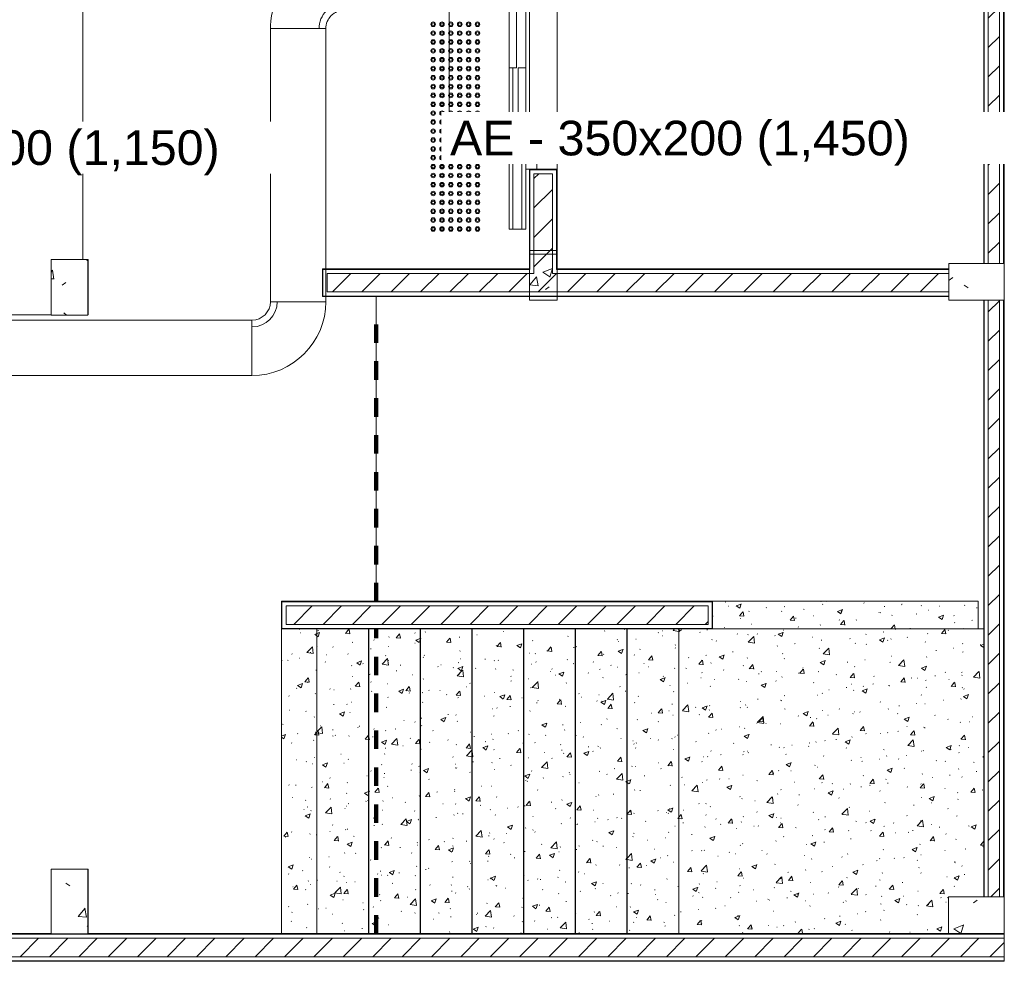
# Model space of a CAD drawing. Header units: metres. Extents: x 2.9 to 42.3, y -72.9 to -49.3.
# Tile 256 of 256: x 34.8 to 40.2, y -71.9 to -66.8. Entities that reach past the tile are written whole.
import ezdxf

# ---------------------------------------------------------------- set-up
doc = ezdxf.new("R2010")
doc.units = ezdxf.units.M
doc.linetypes.add('Traço', pattern=[0.006, 0.003, -0.003])
doc.linetypes.add('Traço_2_', pattern=[0.006, 0.003, -0.003])
doc.layers.add('A-AREA', color=4, linetype='Traço', lineweight=100, true_color=0x00ffff)
doc.layers.add('M-HVAC-DUCT-IDEN', color=1, linetype='Continuous', lineweight=9, true_color=0xff0000)
for name, color, linetype, lineweight in [('A-COLS', 7, 'Continuous', 18), ('A-FLOR', 7, 'Continuous', 18), ('A-GENM', 7, 'Continuous', 18), ('A-WALL', 7, 'Continuous', 18), ('A-WALL-PATT', 7, 'Continuous', 18), ('DUTOS', 7, 'Continuous', 18), ('M-HVAC-DUCT', 7, 'Continuous', 18), ('Q-SPCQ', 7, 'Continuous', 18), ('S-COLS', 7, 'Continuous', 18), ('S-STRS', 7, 'Continuous', 18)]:
    doc.layers.add(name, color=color, linetype=linetype, lineweight=lineweight)
doc.styles.add('Arial_1', font='arial.ttf', dxfattribs={"height": 0.1875})
pattern_1 = [(50, (21.555, -62.929), (0.5465545, -0.047815), [0.05715, -0.62865]), (355, (21.555, -62.929), (-0.105728, 0.573166), [0.04572, -0.50292]), (100.451, (21.601, -62.933), (0.440828, 0.525349), [0.04857, -0.53427]), (46.184, (21.555, -62.776), (0.813237, -0.12613), [0.08573, -0.94298]), (96.636, (21.623, -62.787), (0.712212, 0.742287), [0.07286, -0.80141]), (351.184, (21.555, -62.776), (0.712217, 0.742274), [0.06858, -0.75438]), (21, (21.631, -62.814), (0.454846, -0.306795), [0.05715, -0.62865]), (326, (21.631, -62.814), (0.185405, 0.55256), [0.04572, -0.50292]), (71.451, (21.669, -62.84), (0.640251, 0.245763), [0.04857, -0.53427]), (37.5, (21.555, -62.929), (0.009261, 0.2536672), [0.02515, -0.47168, 0.02515, -0.48539, -0.50482]), (37.5, (21.555, -62.929), (0.009261, 0.2536672), [-1.007, 0.02515, -0.47968]), (7.5, (21.555, -62.929), (0.2004558, 0.300546), [0.02515, -0.26594, 0.02515, -0.46025, -0.1924]), (7.5, (21.555, -62.929), (0.2004558, 0.300546), [-0.77648, 0.02515, -0.16726]), (327.5, (21.385, -62.929), (0.4067682, -0.0171882), [0.02515, -0.16535, 0.02515, -0.56921, -0.78867]), (327.5, (21.385, -62.929), (0.4067682, -0.0171882), [-0.78486, 0.02515, -0.76352]), (317.5, (21.309, -62.929), (0.444383, 0.0762794), [0.02515, -0.2225, 0.02515, -0.36957, -0.56007]), (317.5, (21.309, -62.929), (0.444383, 0.0762794), [-0.64237, 0.02515, -0.53492])]
pattern_2 = [(45, (21.555, -62.929), (-0.0795495, 0.0795495), [])]
pattern_3 = [(50, (21.555, -62.929), (0.273274, -0.0239114), [0.02858, -0.31433]), (355, (21.555, -62.929), (-0.0528634, 0.286588), [0.02286, -0.25146]), (100.451, (21.578, -62.931), (0.220418, 0.2626804), [0.02429, -0.26714]), (46.184, (21.555, -62.853), (0.4066185, -0.0630575), [0.04286, -0.47149]), (96.636, (21.589, -62.858), (0.3561065, 0.371139), [0.03643, -0.4007]), (351.184, (21.555, -62.853), (0.356108, 0.371137), [0.03429, -0.37719]), (21, (21.593, -62.872), (0.2274184, -0.1533992), [0.02858, -0.31433]), (326, (21.593, -62.872), (0.0927052, 0.276284), [0.02286, -0.25146]), (71.451, (21.612, -62.884), (0.3201318, 0.1228847), [0.02429, -0.26714]), (37.5, (21.555, -62.929), (0.0046375, 0.12683267), [0.00251, -0.2459, 0.00251, -0.25276, -0.25241]), (37.5, (21.555, -62.929), (0.0046375, 0.12683267), [-0.50368, 0.00251, -0.2499]), (7.5, (21.555, -62.929), (0.1002335, 0.1502687), [0.00251, -0.14303, 0.00251, -0.24018, -0.0962]), (7.5, (21.555, -62.929), (0.1002335, 0.1502687), [-0.38824, 0.00251, -0.09369]), (327.5, (21.47, -62.929), (0.2033841, -0.0085941), [0.00251, -0.09274, 0.00251, -0.29467, -0.39433]), (327.5, (21.47, -62.929), (0.2033841, -0.0085941), [-0.39243, 0.00251, -0.39182]), (317.5, (21.432, -62.929), (0.2221916, 0.0381397), [0.00251, -0.12131, 0.00251, -0.19484, -0.28004]), (317.5, (21.432, -62.929), (0.2221916, 0.0381397), [-0.32118, 0.00251, -0.27752])]

# ---------------------------------------------------------------- blocks, each defined once
blk = doc.blocks.new('Paredes 15 - Paredes 6-6874455-2PAV')
at = {"layer": 'A-WALL', "color": 253, "true_color": 0xaaaaaa}
for p, q in [((35.179, -68.1426), (35.179, -57.7855)), ((34.6123, -68.442), (35.0073, -68.442))]:
    blk.add_line(p, q, dxfattribs=at)
blk = doc.blocks.new('Concreto-Retangular-Coluna - 20 X 35-8710673-2PAV')
at = {"layer": 'S-COLS', "true_color": 0xaaaaaa}
h = blk.add_hatch(dxfattribs=at)
h.set_pattern_fill('FP_12', color=253, style=0, pattern_type=2)
h.set_pattern_definition([(50, (-13.552, 8.69), (0.546555, -0.047815), [0.05715, -0.62865]), (355, (-13.552, 8.69), (-0.105728, 0.573166), [0.04572, -0.50292]), (100.451, (-13.507, 8.686), (0.440828, 0.525349), [0.04857, -0.53427]), (46.184, (-13.552, 8.842), (0.813237, -0.12613), [0.08572, -0.94297]), (96.636, (-13.485, 8.832), (0.71221, 0.742287), [0.07286, -0.80141]), (351.184, (-13.552, 8.842), (0.712217, 0.742274), [0.06858, -0.75438]), (21, (-13.476, 8.804), (0.454846, -0.306795), [0.05715, -0.62865]), (326, (-13.476, 8.804), (0.185405, 0.55256), [0.04572, -0.50292]), (71.451, (-13.438, 8.779), (0.640251, 0.245763), [0.04857, -0.53427]), (37.5, (-13.552, 8.69), (0.009261, 0.2536672), [0.02515, -0.47168, 0.02515, -0.48539, -0.50482]), (37.5, (-13.552, 8.69), (0.009261, 0.2536672), [-1.007, 0.02515, -0.47968]), (7.5, (-13.552, 8.69), (0.200456, 0.300546), [0.02515, -0.26594, 0.02515, -0.46025, -0.1924]), (7.5, (-13.552, 8.69), (0.200456, 0.300546), [-0.77648, 0.02515, -0.16726]), (327.5, (-13.722, 8.69), (0.4067682, -0.0171882), [0.02515, -0.16535, 0.02515, -0.56921, -0.78867]), (327.5, (-13.722, 8.69), (0.4067682, -0.0171882), [-0.78486, 0.02515, -0.76352]), (317.5, (-13.798, 8.69), (0.444383, 0.0762794), [0.02515, -0.2225, 0.02515, -0.36957, -0.56007]), (317.5, (-13.798, 8.69), (0.444383, 0.0762794), [-0.64237, 0.02515, -0.53492])])
h.paths.add_polyline_path([(0.1, -0.175), (0.1, 0.175), (-0.1, 0.175), (-0.1, -0.175)])
at = {"layer": 'S-COLS', "color": 253, "true_color": 0xaaaaaa}
for p, q in [((0.1, 0.175), (-0.1, 0.175)), ((-0.1, 0.175), (-0.1, -0.175)), ((0.1, -0.175), (0.1, 0.175)), ((-0.1, -0.175), (0.1, -0.175))]:
    blk.add_line(p, q, dxfattribs=at)
blk = doc.blocks.new('Concreto-Retangular-Coluna - 20 X 30-8586325-2PAV')
at = {"layer": 'S-COLS', "true_color": 0xaaaaaa}
h = blk.add_hatch(dxfattribs=at)
h.set_pattern_fill('FP_13', color=253, style=0, pattern_type=2)
h.set_pattern_definition([(320, (8.765, 18.463), (-0.047815, -0.546555), [0.05715, -0.62865]), (265, (8.765, 18.463), (0.573166, 0.105728), [0.04572, -0.50292]), (10.451, (8.761, 18.417), (0.525349, -0.440828), [0.04857, -0.53427]), (316.184, (8.917, 18.463), (-0.12613, -0.813237), [0.08572, -0.94297]), (6.636, (8.906, 18.395), (0.742287, -0.712212), [0.07286, -0.80141]), (261.184, (8.917, 18.463), (0.742274, -0.712217), [0.06858, -0.75438]), (291, (8.879, 18.386), (-0.306795, -0.454846), [0.05715, -0.62865]), (236, (8.879, 18.386), (0.55256, -0.185405), [0.04572, -0.50292]), (341.451, (8.853, 18.348), (0.245763, -0.640251), [0.04857, -0.53427]), (307.5, (8.765, 18.463), (0.2536672, -0.009261), [0.02515, -0.47168, 0.02515, -0.48539, -0.50482]), (307.5, (8.765, 18.463), (0.2536672, -0.009261), [-1.007, 0.02515, -0.47968]), (277.5, (8.765, 18.463), (0.300546, -0.2004558), [0.02515, -0.26594, 0.02515, -0.46025, -0.19241]), (277.5, (8.765, 18.463), (0.300546, -0.2004558), [-0.77648, 0.02515, -0.16726]), (237.5, (8.765, 18.633), (-0.0171882, -0.4067682), [0.02515, -0.16535, 0.02515, -0.56921, -0.78867]), (237.5, (8.765, 18.633), (-0.0171882, -0.4067682), [-0.78486, 0.02515, -0.76352]), (227.5, (8.765, 18.709), (0.0762794, -0.444383), [0.02515, -0.2225, 0.02515, -0.36957, -0.56007]), (227.5, (8.765, 18.709), (0.0762794, -0.444383), [-0.64237, 0.02515, -0.53492])])
h.paths.add_polyline_path([(-0.1, -0.15), (0.1, -0.15), (0.1, 0.15), (-0.1, 0.15)])
at = {"layer": 'S-COLS', "color": 253, "true_color": 0xaaaaaa}
for p, q in [((0.1, 0.15), (-0.1, 0.15)), ((-0.1, 0.15), (-0.1, -0.15)), ((0.1, -0.15), (0.1, 0.15)), ((-0.1, -0.15), (0.1, -0.15))]:
    blk.add_line(p, q, dxfattribs=at)
blk = doc.blocks.new('Concreto-Retangular-Coluna - 20 X 30-8706938-2PAV')
at = {"layer": 'S-COLS', "true_color": 0xaaaaaa}
h = blk.add_hatch(dxfattribs=at)
h.set_pattern_fill('FP_14', color=253, style=0, pattern_type=2)
h.set_pattern_definition([(320, (5.334, 18.463), (-0.047815, -0.546555), [0.05715, -0.62865]), (265, (5.334, 18.463), (0.573166, 0.105728), [0.04572, -0.50292]), (10.451, (5.33, 18.418), (0.525349, -0.440828), [0.04857, -0.53427]), (316.184, (5.487, 18.463), (-0.12613, -0.813237), [0.08572, -0.94297]), (6.636, (5.476, 18.395), (0.742287, -0.712212), [0.07286, -0.80141]), (261.184, (5.487, 18.463), (0.742274, -0.712217), [0.06858, -0.75438]), (291, (5.448, 18.387), (-0.306795, -0.454846), [0.05715, -0.62865]), (236, (5.448, 18.387), (0.55256, -0.185405), [0.04572, -0.50292]), (341.451, (5.423, 18.349), (0.245763, -0.640251), [0.04857, -0.53427]), (307.5, (5.334, 18.463), (0.2536672, -0.009261), [0.02515, -0.47168, 0.02515, -0.48539, -0.50482]), (307.5, (5.334, 18.463), (0.2536672, -0.009261), [-1.007, 0.02515, -0.47968]), (277.5, (5.334, 18.463), (0.300546, -0.2004558), [0.02515, -0.26594, 0.02515, -0.46025, -0.19241]), (277.5, (5.334, 18.463), (0.300546, -0.2004558), [-0.77648, 0.02515, -0.16726]), (237.5, (5.334, 18.633), (-0.0171882, -0.4067682), [0.02515, -0.16535, 0.02515, -0.56921, -0.78867]), (237.5, (5.334, 18.633), (-0.0171882, -0.4067682), [-0.78486, 0.02515, -0.76352]), (227.5, (5.334, 18.709), (0.0762794, -0.444383), [0.02515, -0.2225, 0.02515, -0.36957, -0.56007]), (227.5, (5.334, 18.709), (0.0762794, -0.444383), [-0.64237, 0.02515, -0.53492])])
h.paths.add_polyline_path([(-0.1, -0.15), (0.1, -0.15), (0.1, 0.15), (-0.1, 0.15)])
at = {"layer": 'S-COLS', "color": 253, "true_color": 0xaaaaaa}
for p, q in [((0.1, 0.15), (-0.1, 0.15)), ((-0.1, 0.15), (-0.1, -0.15)), ((0.1, -0.15), (0.1, 0.15)), ((-0.1, -0.15), (0.1, -0.15))]:
    blk.add_line(p, q, dxfattribs=at)
blk = doc.blocks.new('Concreto-Retangular-Coluna - 20 X 30-V42-2PAV')
at = {"layer": 'S-COLS', "true_color": 0xaaaaaa}
h = blk.add_hatch(dxfattribs=at)
h.set_pattern_fill('FP_25', color=253, style=0, pattern_type=2)
h.set_pattern_definition([(230, (13.552, -5.364), (-0.546555, 0.047815), [0.05715, -0.62865]), (175, (13.552, -5.364), (0.105728, -0.573166), [0.04572, -0.50292]), (280.451, (13.507, -5.36), (-0.440828, -0.52535), [0.04857, -0.53427]), (226.184, (13.552, -5.516), (-0.813237, 0.12613), [0.08572, -0.94297]), (276.636, (13.485, -5.506), (-0.71221, -0.742287), [0.07286, -0.80141]), (171.184, (13.552, -5.516), (-0.712217, -0.742274), [0.06858, -0.75438]), (201, (13.476, -5.478), (-0.454846, 0.306795), [0.05715, -0.62865]), (146, (13.476, -5.478), (-0.185405, -0.55256), [0.04572, -0.50292]), (251.451, (13.438, -5.453), (-0.64025, -0.245763), [0.04857, -0.53427]), (217.5, (13.552, -5.364), (-0.009261, -0.2536672), [0.02515, -0.47168, 0.02515, -0.48539, -0.50483]), (217.5, (13.552, -5.364), (-0.009261, -0.2536672), [-1.007, 0.02515, -0.47968]), (187.5, (13.552, -5.364), (-0.200456, -0.300546), [0.02515, -0.26594, 0.02515, -0.46025, -0.19241]), (187.5, (13.552, -5.364), (-0.200456, -0.300546), [-0.77648, 0.02515, -0.16726]), (147.5, (13.722, -5.364), (-0.4067682, 0.0171882), [0.02515, -0.16535, 0.02515, -0.56921, -0.78867]), (147.5, (13.722, -5.364), (-0.4067682, 0.0171882), [-0.78486, 0.02515, -0.76352]), (137.5, (13.798, -5.364), (-0.444383, -0.076279), [0.02515, -0.2225, 0.02515, -0.36957, -0.56007]), (137.5, (13.798, -5.364), (-0.444383, -0.076279), [-0.64237, 0.02515, -0.53492])])
h.paths.add_polyline_path([(0.1, 0.15), (-0.1, 0.15), (-0.1, -0.15), (0.1, -0.15)])
at = {"layer": 'S-COLS', "color": 253, "true_color": 0xaaaaaa}
for p, q in [((0.1, 0.15), (-0.1, 0.15)), ((-0.1, 0.15), (-0.1, -0.15)), ((0.1, -0.15), (0.1, 0.15)), ((-0.1, -0.15), (0.1, -0.15))]:
    blk.add_line(p, q, dxfattribs=at)
blk = doc.blocks.new('Escadas 3 - Escadas 1-8392884-2PAV')
at = {"layer": 'S-STRS', "true_color": 0xc2c2c2}
h = blk.add_hatch(dxfattribs=at)
h.set_pattern_fill('FP_26', color=9, style=0, pattern_type=2)
h.set_pattern_definition(pattern_3)
h.paths.add_polyline_path([(40.0281, -70.1431), (40.0281, -69.9931), (38.5898, -69.9931), (38.5898, -70.1431), (39.8406, -70.1431)])
h = blk.add_hatch(dxfattribs=at)
h.set_pattern_fill('FP_26', color=9, style=0, pattern_type=2)
h.set_pattern_definition(pattern_3)
h.paths.add_polyline_path([(36.4459, -71.7931), (36.4459, -70.1431), (36.2548, -70.1431), (36.2548, -71.7931)])
h = blk.add_hatch(dxfattribs=at)
h.set_pattern_fill('FP_26', color=9, style=0, pattern_type=2)
h.set_pattern_definition(pattern_3)
h.paths.add_polyline_path([(36.7259, -71.7931), (36.7259, -70.1431), (36.4472, -70.1431), (36.4472, -71.7931)])
h = blk.add_hatch(dxfattribs=at)
h.set_pattern_fill('FP_26', color=9, style=0, pattern_type=2)
h.set_pattern_definition(pattern_3)
h.paths.add_polyline_path([(37.0059, -71.7931), (37.0059, -70.1431), (36.7272, -70.1431), (36.7272, -71.7931)])
h = blk.add_hatch(dxfattribs=at)
h.set_pattern_fill('FP_26', color=9, style=0, pattern_type=2)
h.set_pattern_definition(pattern_3)
h.paths.add_polyline_path([(37.2859, -71.7931), (37.2859, -70.1431), (37.0072, -70.1431), (37.0072, -71.7931)])
h = blk.add_hatch(dxfattribs=at)
h.set_pattern_fill('FP_26', color=9, style=0, pattern_type=2)
h.set_pattern_definition(pattern_3)
h.paths.add_polyline_path([(37.2872, -71.7931), (37.5659, -71.7931), (37.5659, -70.1431), (37.2872, -70.1431), (37.2872, -70.671)])
h = blk.add_hatch(dxfattribs=at)
h.set_pattern_fill('FP_26', color=9, style=0, pattern_type=2)
h.set_pattern_definition(pattern_3)
h.paths.add_polyline_path([(37.8459, -71.7931), (37.8459, -70.1431), (37.5672, -70.1431), (37.5672, -71.7931)])
h = blk.add_hatch(dxfattribs=at)
h.set_pattern_fill('FP_26', color=9, style=0, pattern_type=2)
h.set_pattern_definition(pattern_3)
h.paths.add_polyline_path([(38.1259, -71.7931), (38.1259, -70.1431), (37.8472, -70.1431), (37.8472, -71.7931)])
h = blk.add_hatch(dxfattribs=at)
h.set_pattern_fill('FP_26', color=9, style=0, pattern_type=2)
h.set_pattern_definition(pattern_3)
h.paths.add_polyline_path([(38.4059, -71.7931), (38.4059, -70.1431), (38.1272, -70.1431), (38.1272, -71.7931)])
h = blk.add_hatch(dxfattribs=at)
h.set_pattern_fill('FP_26', color=9, style=0, pattern_type=2)
h.set_pattern_definition(pattern_3)
h.paths.add_polyline_path([(39.8676, -71.7931), (39.8676, -71.5933), (40.0573, -71.5931), (40.0573, -70.1431), (38.4072, -70.1431), (38.4072, -71.7931)])
at = {"layer": 'S-STRS', "color": 253, "true_color": 0xaaaaaa}
for p, q in [((40.0281, -69.9931), (38.5898, -69.9931)), ((40.0281, -70.1431), (40.0281, -69.9931)), ((36.4459, -70.1431), (36.4459, -71.7931)), ((36.7259, -70.1431), (36.7259, -71.7931)), ((37.0059, -71.7931), (37.0059, -70.1431)), ((37.2859, -71.7931), (37.2859, -70.1431)), ((37.5659, -71.7931), (37.5659, -70.1431)), ((37.8459, -71.7931), (37.8459, -70.1431)), ((38.1259, -71.7931), (38.1259, -70.1431)), ((38.4059, -70.1431), (38.4059, -71.7931)), ((38.5898, -70.1431), (40.0281, -70.1431)), ((38.5898, -70.1431), (40.0573, -70.1431))]:
    blk.add_line(p, q, dxfattribs=at)
blk = doc.blocks.new('Porta do elevador _2_ - Porta do elevador-6972843-2PAV')
at = {"layer": 'Q-SPCQ', "color": 253, "true_color": 0xaaaaaa}
for p, q in [((0.125, 0.185), (-0.75, 0.185)), ((-0.75, 0.185), (-0.75, 0.095)), ((0.125, 0.165), (-0.75, 0.165)), ((0.525, 0.185), (0.125, 0.185)), ((0.125, 0.185), (0.125, 0.145)), ((0.525, 0.185), (0.675, 0.185)), ((0.525, 0.035), (0.525, 0.185)), ((0.675, 0.185), (0.675, 0.035)), ((-0.275, 0.115), (-0.75, 0.115)), ((-0.275, 0.135), (0.125, 0.135)), ((-0.275, 0.095), (-0.275, 0.135)), ((0.125, 0.145), (0.525, 0.145)), ((0.125, 0.135), (0.125, 0.095)), ((-0.75, 0.095), (-0.425, 0.095)), ((-0.275, 0.095), (-0.425, 0.095)), ((-0.425, 0.095), (-0.425, 0.035)), ((-0.275, 0.095), (0.125, 0.095)), ((-0.275, 0.035), (-0.275, 0.095)), ((-0.275, 0.075), (0.525, 0.075)), ((0.125, 0.095), (0.525, 0.095)), ((-0.425, 0.035), (-0.275, 0.035)), ((0.675, 0.035), (0.525, 0.035))]:
    blk.add_line(p, q, dxfattribs=at)
blk = doc.blocks.new('_ARQPWR_ACS Piso tátil de alerta - 30 cm Inox-7195133-2PAV')
at = {"layer": 'A-GENM', "color": 253, "true_color": 0xaaaaaa}
for centre, radius, start, end in [((-0.12, 0.12), 0.0125, 0, 180), ((-0.12, 0.12), 0.0125, 180, 360), ((-0.12, 0.12), 0.0075, 360, 180), ((-0.12, 0.12), 0.0075, 180, 360), ((-0.072, 0.12), 0.0125, 0, 180), ((-0.072, 0.12), 0.0125, 180, 360), ((-0.072, 0.12), 0.0075, 360, 180), ((-0.072, 0.12), 0.0075, 180, 360), ((-0.024, 0.12), 0.0125, 0, 180), ((-0.024, 0.12), 0.0125, 180, 360), ((-0.024, 0.12), 0.0075, 360, 180), ((-0.024, 0.12), 0.0075, 180, 360), ((0.024, 0.12), 0.0125, 0, 180), ((0.024, 0.12), 0.0125, 180, 360), ((0.024, 0.12), 0.0075, 360, 180), ((0.024, 0.12), 0.0075, 180, 360), ((0.072, 0.12), 0.0125, 0, 180), ((0.072, 0.12), 0.0125, 180, 360), ((0.072, 0.12), 0.0075, 360, 180), ((0.072, 0.12), 0.0075, 180, 360), ((0.12, 0.12), 0.0125, 0, 180), ((0.12, 0.12), 0.0125, 180, 360), ((0.12, 0.12), 0.0075, 360, 180), ((0.12, 0.12), 0.0075, 180, 360), ((-0.12, 0.072), 0.0125, 0, 180), ((-0.12, 0.072), 0.0125, 180, 360), ((-0.12, 0.072), 0.0075, 360, 180), ((-0.12, 0.072), 0.0075, 180, 360), ((-0.072, 0.072), 0.0125, 0, 180), ((-0.072, 0.072), 0.0125, 180, 360), ((-0.072, 0.072), 0.0075, 360, 180), ((-0.072, 0.072), 0.0075, 180, 360), ((-0.024, 0.072), 0.0125, 0, 180), ((-0.024, 0.072), 0.0125, 180, 360), ((-0.024, 0.072), 0.0075, 360, 180), ((-0.024, 0.072), 0.0075, 180, 360), ((0.024, 0.072), 0.0125, 0, 180), ((0.024, 0.072), 0.0125, 180, 360), ((0.024, 0.072), 0.0075, 360, 180), ((0.024, 0.072), 0.0075, 180, 360), ((0.072, 0.072), 0.0125, 0, 180), ((0.072, 0.072), 0.0125, 180, 360), ((0.072, 0.072), 0.0075, 360, 180), ((0.072, 0.072), 0.0075, 180, 360), ((0.12, 0.072), 0.0125, 0, 180), ((0.12, 0.072), 0.0125, 180, 360), ((0.12, 0.072), 0.0075, 360, 180), ((0.12, 0.072), 0.0075, 180, 360), ((-0.12, 0.024), 0.0125, 0, 180), ((-0.12, 0.024), 0.0125, 180, 360), ((-0.12, 0.024), 0.0075, 360, 180), ((-0.12, 0.024), 0.0075, 180, 360), ((-0.072, 0.024), 0.0125, 0, 180), ((-0.072, 0.024), 0.0125, 180, 360), ((-0.072, 0.024), 0.0075, 360, 180), ((-0.072, 0.024), 0.0075, 180, 360), ((-0.024, 0.024), 0.0125, 0, 180), ((-0.024, 0.024), 0.0125, 180, 360), ((-0.024, 0.024), 0.0075, 360, 180), ((-0.024, 0.024), 0.0075, 180, 360), ((0.024, 0.024), 0.0125, 0, 180), ((0.024, 0.024), 0.0125, 180, 360), ((0.024, 0.024), 0.0075, 360, 180), ((0.024, 0.024), 0.0075, 180, 360), ((0.072, 0.024), 0.0125, 0, 180), ((0.072, 0.024), 0.0125, 180, 360), ((0.072, 0.024), 0.0075, 360, 180), ((0.072, 0.024), 0.0075, 180, 360), ((0.12, 0.024), 0.0125, 0, 180), ((0.12, 0.024), 0.0125, 180, 360), ((0.12, 0.024), 0.0075, 360, 180), ((0.12, 0.024), 0.0075, 180, 360), ((-0.12, -0.024), 0.0125, 0, 180), ((-0.12, -0.024), 0.0125, 180, 360), ((-0.12, -0.024), 0.0075, 360, 180), ((-0.12, -0.024), 0.0075, 180, 360), ((-0.072, -0.024), 0.0125, 0, 180), ((-0.072, -0.024), 0.0125, 180, 360), ((-0.072, -0.024), 0.0075, 360, 180), ((-0.072, -0.024), 0.0075, 180, 360), ((-0.024, -0.024), 0.0125, 0, 180), ((-0.024, -0.024), 0.0125, 180, 360), ((-0.024, -0.024), 0.0075, 360, 180), ((-0.024, -0.024), 0.0075, 180, 360), ((0.024, -0.024), 0.0125, 0, 180), ((0.024, -0.024), 0.0125, 180, 360), ((0.024, -0.024), 0.0075, 360, 180), ((0.024, -0.024), 0.0075, 180, 360), ((0.072, -0.024), 0.0125, 0, 180), ((0.072, -0.024), 0.0125, 180, 360), ((0.072, -0.024), 0.0075, 360, 180), ((0.072, -0.024), 0.0075, 180, 360), ((0.12, -0.024), 0.0125, 0, 180), ((0.12, -0.024), 0.0125, 180, 360), ((0.12, -0.024), 0.0075, 360, 180), ((0.12, -0.024), 0.0075, 180, 360), ((-0.12, -0.072), 0.0125, 0, 180), ((-0.12, -0.072), 0.0125, 180, 360), ((-0.12, -0.072), 0.0075, 360, 180), ((-0.12, -0.072), 0.0075, 180, 360), ((-0.072, -0.072), 0.0125, 0, 180), ((-0.072, -0.072), 0.0125, 180, 360), ((-0.072, -0.072), 0.0075, 360, 180), ((-0.072, -0.072), 0.0075, 180, 360), ((-0.024, -0.072), 0.0125, 0, 180), ((-0.024, -0.072), 0.0125, 180, 360), ((-0.024, -0.072), 0.0075, 360, 180), ((-0.024, -0.072), 0.0075, 180, 360), ((0.024, -0.072), 0.0125, 0, 180), ((0.024, -0.072), 0.0125, 180, 360), ((0.024, -0.072), 0.0075, 360, 180), ((0.024, -0.072), 0.0075, 180, 360), ((0.072, -0.072), 0.0125, 0, 180), ((0.072, -0.072), 0.0125, 180, 360), ((0.072, -0.072), 0.0075, 360, 180), ((0.072, -0.072), 0.0075, 180, 360), ((0.12, -0.072), 0.0125, 0, 180), ((0.12, -0.072), 0.0125, 180, 360), ((0.12, -0.072), 0.0075, 360, 180), ((0.12, -0.072), 0.0075, 180, 360), ((-0.12, -0.12), 0.0125, 0, 180), ((-0.12, -0.12), 0.0125, 180, 360), ((-0.12, -0.12), 0.0075, 360, 180), ((-0.12, -0.12), 0.0075, 180, 360), ((-0.072, -0.12), 0.0125, 0, 180), ((-0.072, -0.12), 0.0125, 180, 360), ((-0.072, -0.12), 0.0075, 360, 180), ((-0.072, -0.12), 0.0075, 180, 360), ((-0.024, -0.12), 0.0125, 0, 180), ((-0.024, -0.12), 0.0125, 180, 360), ((-0.024, -0.12), 0.0075, 360, 180), ((-0.024, -0.12), 0.0075, 180, 360), ((0.024, -0.12), 0.0125, 0, 180), ((0.024, -0.12), 0.0125, 180, 360), ((0.024, -0.12), 0.0075, 360, 180), ((0.024, -0.12), 0.0075, 180, 360), ((0.072, -0.12), 0.0125, 0, 180), ((0.072, -0.12), 0.0125, 180, 360), ((0.072, -0.12), 0.0075, 360, 180), ((0.072, -0.12), 0.0075, 180, 360), ((0.12, -0.12), 0.0125, 0, 180), ((0.12, -0.12), 0.0125, 180, 360), ((0.12, -0.12), 0.0075, 360, 180), ((0.12, -0.12), 0.0075, 180, 360)]:
    blk.add_arc(centre, radius, start, end, dxfattribs=at)
blk = doc.blocks.new('4 GRE - ESCOLA DE CINEMA E AUDIOVISUAL CINE REX R07_rvt-1-2PAV')
at = {"layer": 'A-WALL-PATT', "true_color": 0xd4d4d4}
h = blk.add_hatch(dxfattribs=at)
h.set_pattern_fill('FP_1', color=254, style=0, pattern_type=2)
h.set_pattern_definition(pattern_1)
h.paths.add_polyline_path([(40.0597, -71.5933), (40.0598, -71.5933), (40.0598, -68.3629), (40.0573, -68.3629), (40.0573, -71.5933)])
h.paths.add_polyline_path([(40.0598, -68.1629), (40.0598, -65.9931), (40.0573, -65.9931), (40.0574, -68.1629)])
h.paths.add_polyline_path([(40.0598, -65.8631), (40.0598, -63.9454), (40.0573, -63.9454), (40.0573, -65.8631)])
h.paths.add_polyline_path([(40.0598, -63.7454), (40.0593, -61.4854), (40.0573, -61.4854), (40.0573, -63.7454), (40.0583, -63.7454)])
h.paths.add_polyline_path([(40.0594, -61.2854), (40.0598, -61.2854), (40.0598, -60.3554), (40.0573, -60.3554), (40.0573, -61.2854)])
h.paths.add_polyline_path([(40.0598, -60.3469), (40.0598, -57.7861), (40.0573, -57.7861), (40.0573, -60.3469)])
h.paths.add_polyline_path([(40.0573, -57.5861), (40.0598, -57.5861), (40.0598, -54.4968), (40.0573, -54.4968), (40.0573, -55.3926)])
h.paths.add_polyline_path([(40.0598, -54.2968), (40.0598, -51.2461), (40.0573, -51.2461), (40.0573, -54.2968), (40.059, -54.2968)])
h = blk.add_hatch(dxfattribs=at)
h.set_pattern_fill('FP_2', color=254, style=0, pattern_type=2)
h.set_pattern_definition(pattern_2)
h.paths.add_polyline_path([(40.1423, -71.5933), (40.1423, -68.3629), (40.0823, -68.3629), (40.0823, -71.5933), (40.1413, -71.5933)])
h.paths.add_polyline_path([(40.1048, -68.1629), (40.1423, -68.1629), (40.1423, -63.9454), (40.0823, -63.9454), (40.0823, -68.1629)])
h.paths.add_polyline_path([(40.0823, -63.7454), (40.1423, -63.7454), (40.1423, -61.4854), (40.0823, -61.4854), (40.0823, -63.0318)])
h.paths.add_polyline_path([(40.0872, -61.2854), (40.1423, -61.2854), (40.1423, -57.7861), (40.0823, -57.7861), (40.0823, -61.2854)])
h.paths.add_polyline_path([(40.0823, -57.5861), (40.1423, -57.5861), (40.1423, -54.4968), (40.0823, -54.4968), (40.0823, -55.3926)])
h.paths.add_polyline_path([(40.0823, -54.2968), (40.1423, -54.2968), (40.1419, -51.2461), (40.0823, -51.2461), (40.0823, -52.3369)])
h = blk.add_hatch(dxfattribs=at)
h.set_pattern_fill('FP_1', color=254, style=0, pattern_type=2)
h.set_pattern_definition(pattern_1)
h.paths.add_polyline_path([(40.1648, -71.5933), (40.1673, -71.5933), (40.1673, -68.3629), (40.1648, -68.3629), (40.1648, -70.6709)])
h.paths.add_polyline_path([(40.1673, -68.1629), (40.1673, -63.9454), (40.1648, -63.9454), (40.1648, -68.1629)])
h.paths.add_polyline_path([(40.1648, -63.7454), (40.1673, -63.7454), (40.1673, -61.4854), (40.1648, -61.4854), (40.1648, -63.0318)])
h.paths.add_polyline_path([(40.1673, -61.2854), (40.1673, -57.7861), (40.1648, -57.7861), (40.1648, -61.2854)])
h.paths.add_polyline_path([(40.1673, -57.5861), (40.1673, -54.4968), (40.1648, -54.4968), (40.1648, -57.5861)])
h.paths.add_polyline_path([(40.1673, -54.2968), (40.1673, -51.2461), (40.1648, -51.2461), (40.1648, -54.2968)])
h = blk.add_hatch(dxfattribs=at)
h.set_pattern_fill('FP_2', color=254, style=0, pattern_type=2)
h.set_pattern_definition(pattern_2)
h.paths.add_polyline_path([(37.6223, -68.2178), (37.7223, -68.2178), (37.7223, -67.678), (37.6223, -67.678), (37.6223, -68.1953)])
h.paths.add_polyline_path([(37.6223, -66.528), (37.7223, -66.528), (37.7223, -65.9946), (37.6223, -65.9946), (37.6223, -66.0874)])
h = blk.add_hatch(dxfattribs=at)
h.set_pattern_fill('FP_1', color=254, style=0, pattern_type=2)
h.set_pattern_definition(pattern_1)
h.paths.add_polyline_path([(37.7448, -68.1928), (37.7473, -68.1928), (37.7473, -67.653), (37.6723, -67.653), (37.6723, -67.6555), (37.7448, -67.6555), (37.7448, -67.9972)])
h.paths.add_polyline_path([(37.6723, -66.553), (37.7473, -66.553), (37.7473, -65.9931), (37.7448, -65.9931), (37.7448, -66.5505), (37.6723, -66.5505)])
h = blk.add_hatch(dxfattribs=at)
h.set_pattern_fill('FP_1', color=254, style=0, pattern_type=2)
h.set_pattern_definition(pattern_1)
h.paths.add_polyline_path([(39.8406, -68.1953), (39.8683, -68.1951), (39.8683, -68.1928), (37.7448, -68.1928), (37.7448, -68.1953), (38.6085, -68.1953)])
h.paths.add_polyline_path([(36.7604, -68.1953), (37.5998, -68.1953), (37.5998, -68.1928), (36.4954, -68.1928), (36.4954, -68.1953)])
h = blk.add_hatch(dxfattribs=at)
h.set_pattern_fill('FP_2', color=254, style=0, pattern_type=2)
h.set_pattern_definition(pattern_2)
h.paths.add_polyline_path([(39.8406, -68.3178), (39.8683, -68.3178), (39.8683, -68.2178), (36.5021, -68.2178), (36.5021, -68.3178), (38.6085, -68.3178)])
h = blk.add_hatch(dxfattribs=at)
h.set_pattern_fill('FP_1', color=254, style=0, pattern_type=2)
h.set_pattern_definition(pattern_1)
h.paths.add_polyline_path([(39.8683, -68.3428), (39.8683, -68.3403), (36.4954, -68.3403), (36.4954, -68.3428), (39.8406, -68.3428)])
h = blk.add_hatch(dxfattribs=at)
h.set_pattern_fill('FP_1', color=254, style=0, pattern_type=2)
h.set_pattern_definition(pattern_1)
h.paths.add_polyline_path([(38.5873, -69.9956), (38.5898, -69.9956), (38.5898, -69.9931), (36.2548, -69.9931), (36.2548, -69.9956), (37.3764, -69.9956)])
h = blk.add_hatch(dxfattribs=at)
h.set_pattern_fill('FP_1', color=254, style=0, pattern_type=2)
h.set_pattern_definition(pattern_1)
h.paths.add_polyline_path([(38.5898, -70.1431), (38.5898, -69.9956), (38.5873, -69.9956), (38.5873, -70.1406), (36.2573, -70.1406), (36.2573, -69.9956), (36.2548, -69.9956), (36.2548, -70.1431), (37.3764, -70.1431)])
h = blk.add_hatch(dxfattribs=at)
h.set_pattern_fill('FP_2', color=254, style=0, pattern_type=2)
h.set_pattern_definition(pattern_2)
h.paths.add_polyline_path([(38.5648, -70.1181), (38.5648, -70.0181), (36.2798, -70.0181), (36.2798, -70.1181), (37.3764, -70.1181)])
h = blk.add_hatch(dxfattribs=at)
h.set_pattern_fill('FP_1', color=254, style=0, pattern_type=2)
h.set_pattern_definition(pattern_1)
h.paths.add_polyline_path([(20.7433, -71.7956), (26.8885, -71.7956), (26.8885, -71.7931), (20.3114, -71.7931), (20.31, -71.7956), (20.4353, -71.7956)])
h.paths.add_polyline_path([(17.436, -71.7956), (17.4385, -71.7956), (17.4385, -71.7931), (17.436, -71.7931)])
h.paths.add_polyline_path([(39.8676, -71.7956), (40.1673, -71.7956), (40.1673, -71.7933), (34.6726, -71.7931), (34.6726, -71.7956), (37.3764, -71.7956)])
h.paths.add_polyline_path([(34.6026, -71.7956), (34.6026, -71.7931), (28.5335, -71.7931), (28.5335, -71.7956), (34.2962, -71.7956)])
h.paths.add_polyline_path([(17.5835, -71.7956), (18.9385, -71.7956), (18.9385, -71.7931), (17.5835, -71.7931)])
h.paths.add_polyline_path([(19.0835, -71.7956), (20.2847, -71.7952), (20.2834, -71.7931), (19.0835, -71.7931)])
h.paths.add_polyline_path([(27.0335, -71.7956), (28.3885, -71.7956), (28.3885, -71.7931), (27.0335, -71.7931)])
h = blk.add_hatch(dxfattribs=at)
h.set_pattern_fill('FP_2', color=254, style=0, pattern_type=2)
h.set_pattern_definition(pattern_2)
h.paths.add_polyline_path([(26.9037, -71.9181), (40.1673, -71.9181), (40.1673, -71.8181), (17.436, -71.8181), (17.436, -71.8793), (17.0502, -71.8793), (17.0502, -71.9181), (26.2877, -71.9181)])
h = blk.add_hatch(dxfattribs=at)
h.set_pattern_fill('FP_1', color=254, style=0, pattern_type=2)
h.set_pattern_definition(pattern_1)
h.paths.add_polyline_path([(26.9037, -71.9431), (40.1673, -71.9431), (40.1673, -71.9406), (17.0502, -71.9406), (17.0502, -71.9431), (26.2877, -71.9431)])
at = {"layer": 'S-COLS', "true_color": 0xaaaaaa}
h = blk.add_hatch(dxfattribs=at)
h.set_pattern_fill('FP_1', color=253, style=0, pattern_type=2)
h.set_pattern_definition(pattern_1)
h.paths.add_polyline_path([(37.7473, -68.3428), (37.7473, -68.0928), (37.5973, -68.0928), (37.5973, -68.3428)])
at = {"layer": 'A-AREA', "color": 131, "linetype": 'Traço_2_', "true_color": 0xaaffff}
for p, q in [((36.7676, -69.9931), (36.7676, -68.4737)), ((36.7676, -71.7931), (36.7676, -70.1431))]:
    blk.add_line(p, q, dxfattribs=at)
at = {"layer": 'A-FLOR', "color": 253, "true_color": 0xaaaaaa}
for p, q in [((37.7473, -67.653), (37.7473, -66.553)), ((36.7676, -69.9931), (36.7676, -68.3428)), ((36.2548, -71.7931), (36.2548, -70.1431))]:
    blk.add_line(p, q, dxfattribs=at)
at = {"layer": 'A-WALL', "color": 253, "true_color": 0xaaaaaa}
for p, q in [((40.1423, -68.1629), (40.1423, -63.9454)), ((40.1648, -68.1629), (40.1648, -63.9454)), ((40.1673, -68.1629), (40.1673, -63.9454)), ((40.0573, -65.9931), (40.0573, -68.1629)), ((40.0598, -68.1629), (40.0598, -65.9931)), ((40.0823, -68.1629), (40.0823, -65.9931)), ((37.5973, -67.653), (37.5973, -68.1928)), ((37.7473, -67.653), (37.6373, -67.653)), ((37.7473, -68.1928), (37.7473, -67.653)), ((37.5998, -67.6555), (37.5998, -68.1928)), ((37.6723, -67.6555), (37.5998, -67.6555)), ((37.6223, -67.678), (37.6223, -68.1928)), ((37.6723, -67.678), (37.6223, -67.678)), ((37.7448, -67.6555), (37.6723, -67.6555)), ((37.7223, -67.678), (37.6723, -67.678)), ((37.7223, -68.1928), (37.7223, -67.678)), ((37.7448, -68.1928), (37.7448, -67.6555)), ((37.5973, -68.1928), (36.4771, -68.1928)), ((36.4771, -68.1928), (36.4771, -68.1953)), ((36.4771, -68.1953), (36.4771, -68.3403)), ((36.4796, -68.1953), (36.4796, -68.2178)), ((37.5998, -68.1953), (36.4796, -68.1953)), ((36.4796, -68.2178), (36.4796, -68.3178)), ((37.6223, -68.2178), (36.5021, -68.2178)), ((36.5021, -68.2178), (36.5021, -68.3178)), ((37.5998, -68.1928), (37.5998, -68.1953)), ((37.6223, -68.1928), (37.6223, -68.1953)), ((37.6223, -68.1953), (37.6223, -68.2178)), ((37.7223, -68.1928), (37.7223, -68.1953)), ((37.7223, -68.1953), (37.7223, -68.2178)), ((39.8683, -68.2178), (37.7223, -68.2178)), ((37.7448, -68.1928), (37.7448, -68.1953)), ((39.8683, -68.1953), (37.7448, -68.1953)), ((39.8683, -68.1928), (37.7473, -68.1928)), ((36.4771, -68.3403), (36.4771, -68.3428)), ((36.4771, -68.3428), (39.8683, -68.3428)), ((36.4796, -68.3178), (36.4796, -68.3403)), ((39.8683, -68.3403), (36.4796, -68.3403)), ((39.8683, -68.3178), (36.5021, -68.3178)), ((40.0573, -68.3629), (40.0573, -71.5933)), ((40.0598, -71.5933), (40.0598, -68.3629)), ((40.0823, -71.5933), (40.0823, -68.3629)), ((40.1423, -71.5933), (40.1423, -68.3629)), ((40.1648, -71.5933), (40.1648, -68.3629)), ((40.1673, -71.5933), (40.1673, -68.3629)), ((38.5898, -69.9931), (36.2548, -69.9931)), ((36.2548, -69.9931), (36.2548, -69.9956)), ((36.2548, -69.9956), (36.2548, -70.1406)), ((36.2573, -69.9956), (36.2573, -70.0181)), ((38.5873, -69.9956), (36.2573, -69.9956)), ((38.5873, -70.0181), (38.5873, -69.9956)), ((38.5898, -69.9956), (38.5898, -69.9931)), ((38.5898, -70.1406), (38.5898, -69.9956)), ((36.2573, -70.0181), (36.2573, -70.1181)), ((38.5648, -70.0181), (36.2798, -70.0181)), ((36.2798, -70.0181), (36.2798, -70.1181)), ((38.5648, -70.1181), (38.5648, -70.0181)), ((38.5873, -70.1181), (38.5873, -70.0181)), ((36.2548, -70.1406), (36.2548, -70.1431)), ((36.2548, -70.1431), (38.5898, -70.1431)), ((36.2573, -70.1181), (36.2573, -70.1406)), ((38.5873, -70.1406), (36.2573, -70.1406)), ((38.5648, -70.1181), (36.2798, -70.1181)), ((38.5873, -70.1406), (38.5873, -70.1181)), ((38.5898, -70.1431), (38.5898, -70.1406)), ((35.0073, -71.7931), (34.6726, -71.7931)), ((40.1673, -71.7956), (34.6726, -71.7956)), ((39.8676, -71.7931), (35.2073, -71.7931)), ((40.1673, -71.9431), (40.1673, -71.7933)), ((40.1673, -71.8181), (34.6726, -71.8181)), ((40.1673, -71.9181), (17.0502, -71.9181)), ((40.1673, -71.9406), (17.0502, -71.9406)), ((17.0502, -71.9431), (40.1673, -71.9431))]:
    blk.add_line(p, q, dxfattribs=at)
at = {"layer": 'S-COLS', "color": 253, "true_color": 0xaaaaaa}
for p, q in [((37.5973, -68.0928), (37.5973, -68.3428)), ((37.7473, -68.0928), (37.5973, -68.0928)), ((37.7473, -68.3428), (37.7473, -68.0928)), ((37.5973, -68.3428), (37.7473, -68.3428))]:
    blk.add_line(p, q, dxfattribs=at)
at = {"layer": 'A-GENM', "color": 253, "lineweight": 18, "true_color": 0xaaaaaa}
for p in [(37.1963, -66.9877), (37.1963, -67.2773), (37.1963, -67.5669), (37.1963, -67.8565)]:
    blk.add_blockref('_ARQPWR_ACS Piso tátil de alerta - 30 cm Inox-7195133-2PAV', p, dxfattribs=at)
at = {"layer": 'A-WALL', "color": 253, "lineweight": 18, "true_color": 0xaaaaaa}
blk.add_blockref('Paredes 15 - Paredes 6-6874455-2PAV', (0, 0), dxfattribs=at)
at = {"layer": 'Q-SPCQ', "color": 253, "lineweight": 18, "true_color": 0xaaaaaa, "rotation": 89.9999999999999}
blk.add_blockref('Porta do elevador _2_ - Porta do elevador-6972843-2PAV', (37.6723, -67.228), dxfattribs=at)
at = {"layer": 'S-COLS', "color": 253, "lineweight": 18, "true_color": 0xaaaaaa}
for name, p, rotation in [('Concreto-Retangular-Coluna - 20 X 30-V42-2PAV', (35.1073, -68.2926), 180), ('Concreto-Retangular-Coluna - 20 X 30-8706938-2PAV', (40.0183, -68.2629), 90.00000000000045), ('Concreto-Retangular-Coluna - 20 X 30-8586325-2PAV', (40.0176, -71.6933), 90.00000000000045)]:
    blk.add_blockref(name, p, dxfattribs=dict(at, rotation=rotation))
blk.add_blockref('Concreto-Retangular-Coluna - 20 X 35-8710673-2PAV', (35.1073, -71.6185), dxfattribs=at)
at = {"layer": 'S-STRS', "color": 253, "lineweight": 18, "true_color": 0xaaaaaa}
blk.add_blockref('Escadas 3 - Escadas 1-8392884-2PAV', (0, 0), dxfattribs=at)
blk = doc.blocks.new('Family - LE2-299440-2PAV')
at = {"layer": 'S-STRS', "color": 253, "true_color": 0xaaaaaa}
for p, q in [((-0.84, -0.825), (-0.84, 0.825)), ((-0.84, 0.825), (-0.84, -0.825)), ((-0.56, -0.825), (-0.56, 0.825)), ((-0.56, 0.825), (-0.56, -0.825)), ((-0.28, -0.825), (-0.28, 0.825)), ((-0.28, 0.825), (-0.28, -0.825)), ((0, -0.825), (0, 0.825)), ((0, 0.825), (0, -0.825)), ((0.28, -0.825), (0.28, 0.825)), ((0.28, 0.825), (0.28, -0.825)), ((0.56, -0.825), (0.56, 0.825)), ((0.56, 0.825), (0.56, -0.825)), ((0.84, -0.825), (0.84, 0.825)), ((0.84, 0.825), (0.84, -0.825)), ((1.12, -0.825), (1.12, 0.825)), ((1.12, 0.825), (1.12, -0.825))]:
    blk.add_line(p, q, dxfattribs=at)
blk = doc.blocks.new('Family - P49-299994-2PAV')
at = {"layer": 'S-COLS', "color": 253, "true_color": 0xaaaaaa}
blk.add_line((0.15, -0.1), (0.15, 0.1), dxfattribs=at)
blk = doc.blocks.new('Family - P49-301631-2PAV')
at = {"layer": 'S-COLS', "color": 253, "true_color": 0xaaaaaa}
blk.add_line((0.15, -0.1), (0.15, 0.1), dxfattribs=at)
blk = doc.blocks.new('Family - P59-300000-2PAV')
at = {"layer": 'S-COLS', "color": 253, "true_color": 0xaaaaaa}
for p, q in [((0.15, 0.1), (-0.15, 0.1)), ((0.15, -0.1), (0.15, 0.1)), ((0.1487, -0.1), (0.15, -0.1))]:
    blk.add_line(p, q, dxfattribs=at)
blk = doc.blocks.new('Family - P59-301640-2PAV')
at = {"layer": 'S-COLS', "color": 253, "true_color": 0xaaaaaa}
for p, q in [((0.15, 0.1), (-0.15, 0.1)), ((0.15, -0.1), (0.15, 0.1)), ((0.1487, -0.1), (0.15, -0.1))]:
    blk.add_line(p, q, dxfattribs=at)
blk = doc.blocks.new('Family - P48-300070-2PAV')
at = {"layer": 'S-COLS', "color": 253, "true_color": 0xaaaaaa}
for p, q in [((-0.075, 0.125), (-0.075, -0.125)), ((0.075, 0.125), (-0.075, 0.125)), ((0.075, -0.125), (0.075, 0.125)), ((-0.075, -0.125), (0.075, -0.125))]:
    blk.add_line(p, q, dxfattribs=at)
blk = doc.blocks.new('Family - P48-301630-2PAV')
at = {"layer": 'S-COLS', "color": 253, "true_color": 0xaaaaaa}
for p, q in [((-0.075, 0.125), (-0.075, -0.125)), ((0.075, 0.125), (-0.075, 0.125)), ((0.075, -0.125), (0.075, 0.125)), ((-0.075, -0.125), (0.075, -0.125))]:
    blk.add_line(p, q, dxfattribs=at)
blk = doc.blocks.new('Family - P58-300284-2PAV')
at = {"layer": 'S-COLS', "color": 253, "true_color": 0xaaaaaa}
for p, q in [((0.1, 0.175), (-0.1, 0.175)), ((0.1, -0.175), (0.1, 0.175)), ((0.0987, -0.175), (0.1, -0.175))]:
    blk.add_line(p, q, dxfattribs=at)
blk = doc.blocks.new('Family - P58-301639-2PAV')
at = {"layer": 'S-COLS', "color": 253, "true_color": 0xaaaaaa}
for p, q in [((0.1, 0.175), (-0.1, 0.175)), ((0.1, -0.175), (0.1, 0.175)), ((0.0987, -0.175), (0.1, -0.175))]:
    blk.add_line(p, q, dxfattribs=at)
blk = doc.blocks.new('Family - P47-300286-2PAV')
at = {"layer": 'S-COLS', "color": 253, "true_color": 0xaaaaaa}
for p, q in [((0.1, 0.15), (-0.1, 0.15)), ((0.1, -0.15), (0.1, 0.15)), ((0.0987, -0.15), (0.1, -0.15))]:
    blk.add_line(p, q, dxfattribs=at)
blk = doc.blocks.new('Family - P47-301629-2PAV')
at = {"layer": 'S-COLS', "color": 253, "true_color": 0xaaaaaa}
for p, q in [((0.1, 0.15), (-0.1, 0.15)), ((0.1, -0.15), (0.1, 0.15)), ((0.0987, -0.15), (0.1, -0.15))]:
    blk.add_line(p, q, dxfattribs=at)
blk = doc.blocks.new('ESTRUTURAL CINE REX _011_IFC-1-2PAV')
at = {"layer": 'A-COLS', "color": 253, "lineweight": 18, "true_color": 0xaaaaaa}
for name, p in [('Family - P48-301630-2PAV', (37.6736, -68.2379)), ('Family - P47-301629-2PAV', (35.1086, -68.292)), ('Family - P49-301631-2PAV', (40.0188, -68.2629)), ('Family - P58-301639-2PAV', (35.1086, -71.6181)), ('Family - P59-301640-2PAV', (40.0189, -71.6931))]:
    blk.add_blockref(name, p, dxfattribs=at)
at = {"layer": 'S-COLS', "color": 253, "lineweight": 18, "true_color": 0xaaaaaa}
for name, p in [('Family - P48-300070-2PAV', (37.6736, -68.2379)), ('Family - P47-300286-2PAV', (35.1086, -68.292)), ('Family - P49-299994-2PAV', (40.0188, -68.2629)), ('Family - P58-300284-2PAV', (35.1086, -71.6181)), ('Family - P59-300000-2PAV', (40.0189, -71.6931))]:
    blk.add_blockref(name, p, dxfattribs=at)
at = {"layer": 'S-STRS', "color": 253, "lineweight": 18, "true_color": 0xaaaaaa}
blk.add_blockref('Family - LE2-299440-2PAV', (37.2872, -70.9681), dxfattribs=at)
blk = doc.blocks.new('BTS vanes - 1 Splitter Vanes-953070-2PAV')
at = {"layer": 'M-HVAC-DUCT', "color": 96, "true_color": 0x008000}
for p, q in [((-0.15, 0.25), (0.15, 0.25)), ((-0.15, 0.25), (-0.1132, 0.25)), ((-0.25, -0.15), (-0.25, 0.15)), ((-0.25, 0.1132), (-0.25, 0.15))]:
    blk.add_line(p, q, dxfattribs=at)
for radius in [0.1, 0.4, 0.1, 0.1368]:
    blk.add_arc((-0.25, 0.25), radius, 270, 0, dxfattribs=at)

msp = doc.modelspace()

# ---------------------------------------------------------------- linework, layer by layer
at = {"layer": 'DUTOS', "color": 96, "true_color": 0x008000}
for p, q in [((36.1954, -66.8915), (36.4954, -66.8915)), ((36.1954, -66.8915), (36.1954, -68.3702)), ((36.4954, -66.8915), (36.4954, -68.3702)), ((36.4954, -68.3702), (36.1954, -68.3702)), ((36.0954, -68.4702), (16.755, -68.4702)), ((36.0954, -68.4702), (36.0954, -68.7702)), ((36.0954, -68.7702), (16.755, -68.7702))]:
    msp.add_line(p, q, dxfattribs=at)
at = {"layer": 'M-HVAC-DUCT-IDEN'}
for p, q in [((37.1628, -66.579), (37.1628, -67.4887)), ((36.3454, -67.5404), (35.9163, -67.5404))]:
    msp.add_line(p, q, dxfattribs=at)

# ---------------------------------------------------------------- block references
at = {"lineweight": 5}
for name in ['4 GRE - ESCOLA DE CINEMA E AUDIOVISUAL CINE REX R07_rvt-1-2PAV', 'ESTRUTURAL CINE REX _011_IFC-1-2PAV']:
    msp.add_blockref(name, (0, 0), dxfattribs=at)
at = {"layer": 'M-HVAC-DUCT', "color": 96, "true_color": 0x008000, "rotation": 180}
msp.add_blockref('BTS vanes - 1 Splitter Vanes-953070-2PAV', (36.3454, -66.6415), dxfattribs=at)
at = {"layer": 'M-HVAC-DUCT', "color": 96, "true_color": 0x008000}
msp.add_blockref('BTS vanes - 1 Splitter Vanes-953070-2PAV', (36.3454, -68.6202), dxfattribs=at)

# ---------------------------------------------------------------- next in the draw order: texts
at = {"layer": 'M-HVAC-DUCT-IDEN', "color": 7, "char_height": 0.1875, "width": 3.006328, "attachment_point": 1, "style": 'Arial_1', "bg_fill": 3, "box_fill_scale": 1.25, "bg_fill_color": 256, "bg_fill_true_color": 13158600, "bg_fill_transparency": 0}
for s, insert in [('AE - 350x200 (1,450)', (37.1677, -67.3904)), ('AE - 300x200 (1,150)', (33.4308, -67.4421))]:
    msp.add_mtext(s, dxfattribs=dict(at, insert=insert))

doc.saveas('drawing.dxf')
